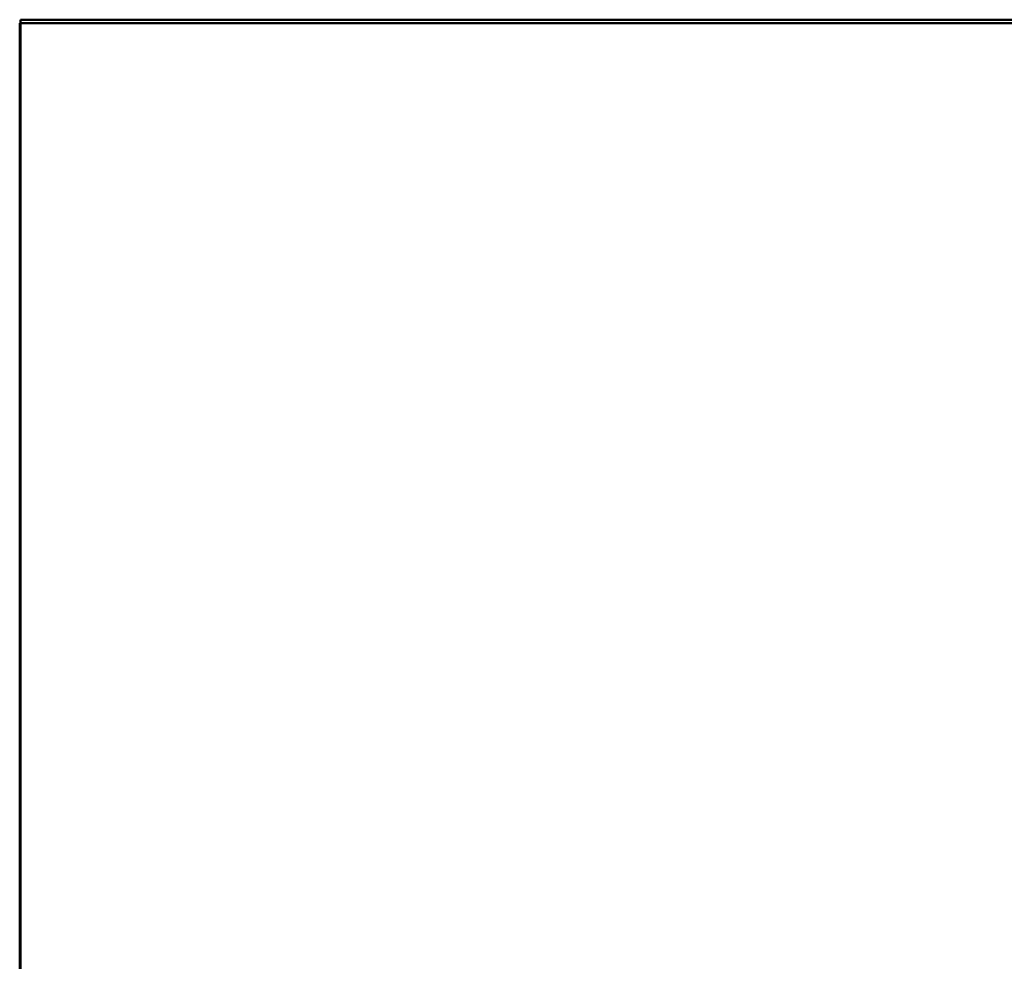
# Model space of a CAD drawing. Header units: metres. Extents: x -1 to 430, y -6 to 31.
# Tile 8 of 51: x 391.69 to 397.54, y 22.65 to 28.25. Entities that reach past the tile are written whole.
import ezdxf

# ---------------------------------------------------------------- set-up
doc = ezdxf.new("R2010")
doc.units = ezdxf.units.M
doc.linetypes.add('CONTINUA', pattern=[0])
for name, color, linetype, lineweight in [('P3 ESCALES 2D', 7, 'CONTINUA', 25), ('P4 ESCALES 2D', 7, 'CONTINUA', 25), ('P5 ESCALA 2D', 7, 'CONTINUA', 25), ('PSC ESCALA 2D', 7, 'CONTINUA', 25)]:
    doc.layers.add(name, color=color, linetype=linetype, lineweight=lineweight)

msp = doc.modelspace()

# ---------------------------------------------------------------- linework, layer by layer
at = {"layer": 'P3 ESCALES 2D', "color": 202, "lineweight": 50, "transparency": 33554687}
for p, q in [((391.693, 28.2282), (391.693, 12.9292)), ((400.7297, 28.2282), (391.693, 28.2282))]:
    msp.add_line(p, q, dxfattribs=at)
at = {"layer": 'P4 ESCALES 2D', "color": 202, "lineweight": 50, "transparency": 33554687}
for p, q in [((391.693, 28.2282), (391.693, 12.9292)), ((400.7297, 28.2282), (391.693, 28.2282))]:
    msp.add_line(p, q, dxfattribs=at)
at = {"layer": 'P5 ESCALA 2D', "color": 202, "lineweight": 50, "transparency": 33554687}
for p, q in [((391.693, 28.2282), (391.693, 12.9292)), ((400.7297, 28.2282), (391.693, 28.2282))]:
    msp.add_line(p, q, dxfattribs=at)
at = {"layer": 'PSC ESCALA 2D', "color": 202, "lineweight": 50, "transparency": 33554687}
for p, q in [((391.697, 28.2485), (391.697, 12.9495)), ((400.7337, 28.2485), (391.697, 28.2485))]:
    msp.add_line(p, q, dxfattribs=at)

doc.saveas('drawing.dxf')
